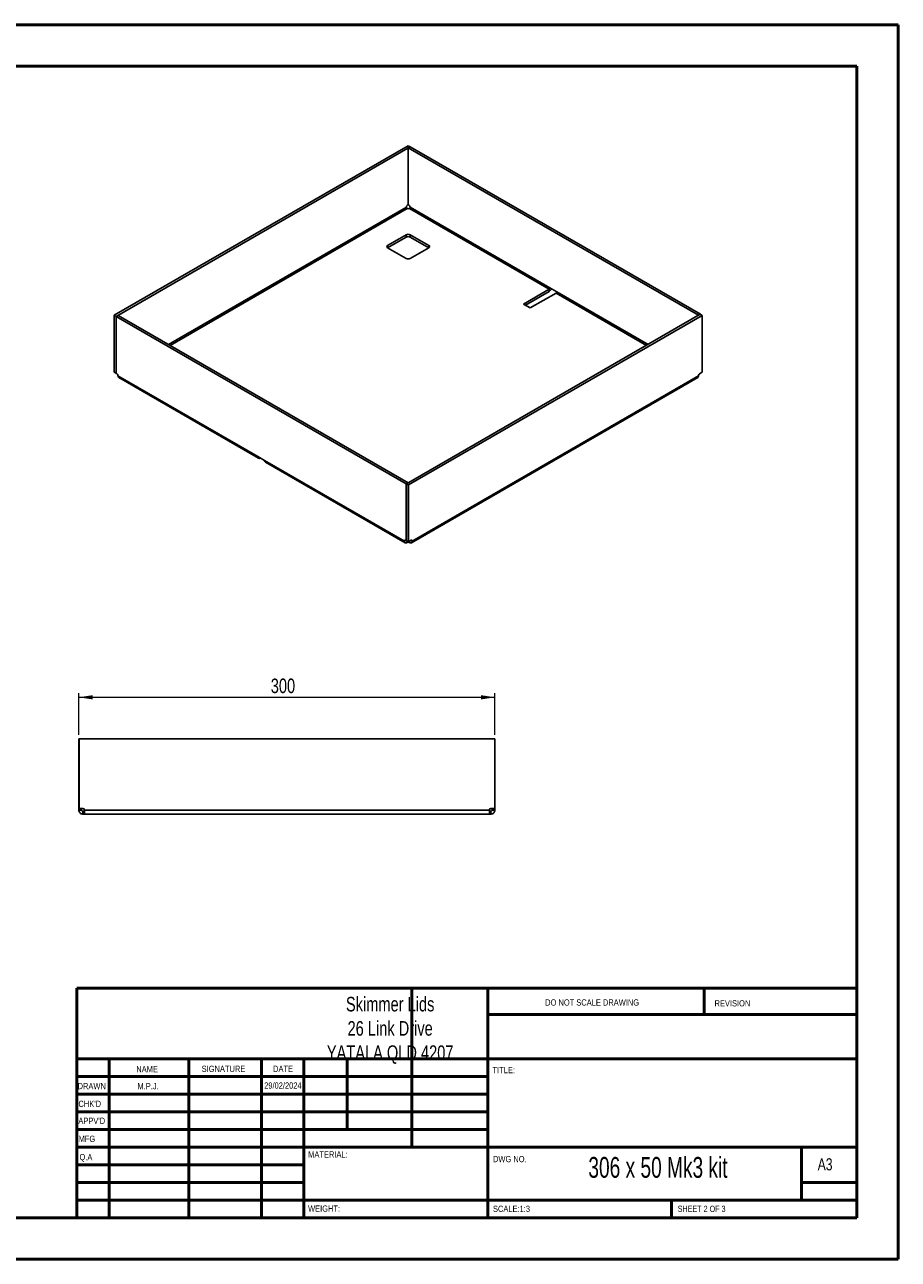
# Paper-space layout 'Sheet2' of a CAD drawing. Header units: millimetres. Extents: x 0 to 420, y 0 to 297.
# Tile 2 of 2: x 210 to 420, y 0 to 297. Entities that reach past the tile are written whole.
import ezdxf

# ---------------------------------------------------------------- set-up
doc = ezdxf.new("R2010")
doc.units = ezdxf.units.MM
doc.styles.add('SLDTEXTSTYLE0', font='TXT', dxfattribs={"width": 0.6875})
doc.styles.add('SLDTEXTSTYLE1', font='TXT', dxfattribs={"width": 0.75})
doc.dimstyles.new('SLDDIMSTYLE0', dxfattribs={"dimtxt": 3.5, "dimasz": 3.302, "dimexe": 0, "dimexo": 0.0625, "dimgap": 0.875, "dimtad": 1, "dimdec": 0, "dimlfac": 3, "dimrnd": 1e-09, "dimzin": 12, "dimdsep": 46, "dimtxsty": 'SLDTEXTSTYLE1', "dimsah": 1, "dimcen": 0.09, "dimadec": 0, "dimazin": 3, "dimtfac": 1, "dimtdec": 0, "dimtofl": 0, "dimtmove": 0, "dimatfit": 3, "dimfxl": 1, "dimfrac": 2, "dimtolj": 1, "dimtzin": 12, "dimarcsym": 0})

# ---------------------------------------------------------------- blocks, each defined once
blk = doc.blocks.new('_D_2')
at = {"color": 7, "linetype": 'Continuous', "lineweight": 0}
for p, q in [((223.4, 126.41), (223.4, 136.41)), ((223.4, 135.41), (323.4, 135.41)), ((323.4, 126.41), (323.4, 136.41))]:
    blk.add_line(p, q, dxfattribs=at)
at = {"color": 7, "linetype": 'Continuous', "lineweight": 18}
for points in [[(223.4, 135.41), (226.71, 134.9), (226.71, 135.92)], [(323.4, 135.41), (320.1, 135.92), (320.1, 134.9)]]:
    blk.add_solid(points, dxfattribs=at)
at = {"color": 7, "linetype": 'Continuous', "lineweight": 18, "insert": (269.53, 139.92), "char_height": 3.5, "attachment_point": 1, "style": 'SLDTEXTSTYLE1'}
blk.add_mtext('300', dxfattribs=at)

psp = doc.layouts.new('Sheet2')

# ---------------------------------------------------------------- linework, layer by layer
at = {"color": 7, "linetype": 'Continuous', "lineweight": 50}
for p, q in [((0.38, 297.21), (420.38, 297.21)), ((420.38, 0.21), (420.38, 297.21)), ((10.38, 287.21), (410.38, 287.21)), ((410.38, 287.21), (410.38, 10.21)), ((222.88, 65.46), (410.08, 65.46)), ((222.88, 65.46), (222.88, 10.21)), ((303.48, 65.46), (303.48, 27.21)), ((321.68, 65.46), (321.68, 10.21)), ((373.68, 59.09), (373.68, 65.46)), ((410.08, 59.09), (321.68, 59.09)), ((410.08, 48.46), (222.88, 48.46)), ((230.68, 48.46), (230.68, 10.21)), ((249.87, 48.46), (249.87, 10.21)), ((267.28, 48.46), (267.28, 10.21)), ((277.48, 10.21), (277.48, 48.46)), ((287.88, 31.46), (287.88, 48.46)), ((321.68, 44.21), (222.88, 44.21)), ((321.68, 39.96), (222.88, 39.96)), ((321.68, 35.71), (222.88, 35.71)), ((321.68, 31.46), (222.88, 31.46)), ((277.48, 27.21), (222.88, 27.21)), ((277.48, 27.21), (410.08, 27.21)), ((397.08, 14.46), (397.08, 27.21)), ((277.48, 22.96), (222.88, 22.96)), ((277.48, 18.71), (222.88, 18.71)), ((410.08, 18.71), (397.08, 18.71)), ((222.88, 14.46), (410.38, 14.46)), ((365.88, 10.21), (365.88, 14.46)), ((10.38, 10.21), (410.38, 10.21)), ((0.38, 0.21), (420.38, 0.21))]:
    psp.add_line(p, q, dxfattribs=at)
at = {"color": 7, "linetype": 'Continuous', "lineweight": 25}
for p, q in [((302.55, 268.11), (231.89, 227.31)), ((303.03, 267.83), (232.36, 227.04)), ((302.55, 268.11), (303.03, 267.83)), ((302.59, 267.57), (303.06, 267.84)), ((302.59, 253.88), (302.59, 267.57)), ((372.33, 227.31), (302.59, 267.57)), ((303.03, 267.82), (303.03, 267.83)), ((372.81, 227.58), (303.06, 267.84)), ((302.12, 253.31), (244.94, 220.3)), ((245.32, 220.08), (302.31, 252.98)), ((302.12, 253.31), (302.12, 253.35)), ((302.34, 252.96), (302.31, 252.98)), ((302.35, 253.76), (302.59, 253.89)), ((302.59, 253.88), (302.8, 253.76)), ((302.85, 252.98), (302.81, 252.96)), ((302.85, 252.98), (336.45, 233.58)), ((303.04, 253.35), (303.04, 253.31)), ((336.64, 233.91), (303.04, 253.31)), ((302.11, 246.69), (297.63, 244.1)), ((302.11, 246.69), (302.11, 246.14)), ((307.53, 244.1), (303.05, 246.69)), ((303.05, 246.69), (303.05, 246.14)), ((297.63, 243.56), (302.11, 246.14)), ((297.63, 244.1), (297.63, 243.56)), ((297.63, 243.56), (302.11, 240.97)), ((303.05, 246.14), (307.53, 243.56)), ((303.05, 240.97), (307.53, 243.56)), ((307.53, 244.1), (307.53, 243.56)), ((336.45, 233.58), (330.27, 230.02)), ((336.45, 233.04), (330.74, 229.75)), ((331.92, 229.07), (338.1, 232.63)), ((336.45, 233.58), (336.45, 233.04)), ((338.29, 232.96), (336.64, 233.91)), ((338.1, 232.63), (359.84, 220.08)), ((360.22, 220.3), (338.29, 232.96)), ((330.27, 230.02), (331.92, 229.07)), ((231.89, 227.31), (232.36, 227.04)), ((231.89, 213.62), (231.89, 227.31)), ((232.82, 227.29), (232.35, 227.02)), ((232.35, 227.02), (232.35, 213.33)), ((232.35, 227.02), (302.09, 186.76)), ((232.36, 227.03), (232.36, 227.04)), ((232.82, 227.29), (302.57, 187.03)), ((302.13, 186.77), (372.79, 227.56)), ((302.6, 186.49), (373.27, 227.29)), ((372.33, 227.31), (372.81, 227.58)), ((372.33, 227.29), (372.33, 227.31)), ((373.27, 227.29), (372.79, 227.56)), ((372.81, 227.55), (372.81, 227.58)), ((373.27, 213.6), (373.27, 227.29)), ((231.89, 213.62), (232.35, 213.36)), ((232.56, 213.21), (232.35, 213.33)), ((232.8, 212.76), (232.8, 212.8)), ((266.4, 193.36), (232.8, 212.76)), ((232.99, 212.33), (266.59, 192.94)), ((303.32, 172.59), (372.16, 212.33)), ((372.36, 212.76), (303.51, 173.01)), ((372.36, 212.76), (372.36, 212.8)), ((372.59, 213.21), (373.27, 213.6)), ((266.4, 193.36), (268.05, 192.41)), ((267.06, 192.98), (267.06, 192.98)), ((267.06, 192.98), (267.06, 192.98)), ((301.65, 173.01), (268.05, 192.41)), ((268.24, 191.98), (301.84, 172.59)), ((302.57, 187.03), (302.09, 186.76)), ((302.09, 186.76), (302.09, 173.07)), ((302.6, 186.49), (302.13, 186.77)), ((302.13, 173.07), (302.13, 186.77)), ((302.57, 187.02), (302.57, 187.03)), ((302.6, 172.8), (302.6, 186.49)), ((301.65, 173.05), (301.88, 173.19)), ((301.65, 173.01), (301.92, 173.17)), ((301.65, 173.05), (301.65, 173.01)), ((302.09, 173.07), (301.88, 173.19)), ((302.09, 173.07), (302.13, 173.09)), ((302.6, 172.8), (302.13, 173.07)), ((302.31, 172.63), (302.31, 172.97)), ((302.31, 172.63), (302.34, 172.65)), ((302.34, 172.65), (302.34, 172.95)), ((303.27, 173.19), (302.6, 172.8)), ((302.81, 172.65), (302.81, 172.92)), ((302.81, 172.65), (302.85, 172.63)), ((302.85, 172.63), (302.85, 172.95)), ((303.51, 173.01), (303.24, 173.17)), ((303.51, 173.05), (303.27, 173.19)), ((303.51, 173.01), (303.51, 173.05)), ((223.4, 125.41), (223.4, 108.64)), ((223.44, 125.41), (223.4, 125.41)), ((223.44, 125.41), (323.37, 125.41)), ((223.44, 108.64), (223.44, 125.41)), ((323.37, 108.64), (323.37, 125.41)), ((323.37, 125.41), (323.4, 125.41)), ((323.4, 108.64), (323.4, 125.41)), ((223.4, 108.64), (223.44, 108.64)), ((223.4, 108.64), (223.4, 108.31)), ((223.4, 108.31), (224.07, 108.31)), ((223.4, 108.31), (223.4, 108.26)), ((223.4, 108.26), (224.07, 108.26)), ((224.39, 108.64), (223.44, 108.64)), ((224.07, 108.64), (224.07, 108.31)), ((224.07, 108.31), (224.07, 108.26)), ((224.34, 107.33), (224.34, 107.99)), ((224.34, 107.99), (224.39, 107.99)), ((224.34, 107.33), (224.39, 107.33)), ((224.39, 107.33), (224.39, 107.99)), ((224.39, 107.99), (224.72, 107.99)), ((224.39, 107.33), (224.72, 107.33)), ((224.72, 108.26), (224.72, 108.31)), ((322.09, 108.26), (224.72, 108.26)), ((322.09, 107.33), (224.72, 107.33)), ((322.09, 108.26), (322.09, 108.31)), ((322.09, 107.99), (322.42, 107.99)), ((322.09, 107.33), (322.42, 107.33)), ((322.42, 108.64), (323.37, 108.64)), ((322.42, 107.33), (322.42, 107.99)), ((322.42, 107.99), (322.47, 107.99)), ((322.42, 107.33), (322.47, 107.33)), ((322.47, 107.33), (322.47, 107.99)), ((322.74, 108.31), (322.74, 108.64)), ((323.4, 108.31), (322.74, 108.31)), ((322.74, 108.26), (322.74, 108.31)), ((323.4, 108.26), (322.74, 108.26)), ((323.4, 108.64), (323.37, 108.64)), ((323.4, 108.31), (323.4, 108.64)), ((323.4, 108.26), (323.4, 108.31))]:
    psp.add_line(p, q, dxfattribs=at)
for centre, radius, start, end in [((302.63, 253.32), 0.512, 122.6055, 177.3945), ((302.58, 253.42), 0.512, 242.6097, 297.3903), ((302.53, 253.32), 0.512, 2.6055, 57.3945), ((302.58, 245.78), 1.02, 62.6097, 117.3903), ((297.73, 243.83), 0.291, 110.7834, 249.2166), ((302.58, 245.23), 1.02, 62.6097, 117.3903), ((307.42, 243.83), 0.291, 290.7834, 69.2166), ((302.58, 241.88), 1.02, 242.6097, 297.3903), ((336.23, 233.93), 0.41, 302.6055, 357.3945), ((335.68, 234.24), 1.43, 302.6411, 337.7401), ((337.88, 232.98), 0.41, 302.6055, 357.3945), ((232.29, 212.78), 0.512, 2.6055, 57.3945), ((372.87, 212.78), 0.512, 122.6055, 177.3945), ((266.8, 193.3), 0.408, 170.786, 309.2033), ((268.5, 192.36), 0.46, 173.7012, 234.9867), ((301.79, 173.08), 0.146, 50.7967, 189.214), ((302.58, 172.2), 0.512, 62.6097, 117.3903), ((303.37, 173.08), 0.146, 350.786, 129.2033), ((224.39, 108.31), 0.333, 0, 90), ((322.42, 108.31), 0.333, 90, 180)]:
    psp.add_arc(centre, radius, start, end, dxfattribs=at)
for points, knots in [([(302.31, 252.98), (302.26, 253.01), (302.21, 253.06), (302.14, 253.18), (302.12, 253.25), (302.12, 253.31)], [0, 0, 0, 0, 0.5, 0.5, 1, 1, 1, 1]), ([(303.04, 253.31), (303.04, 253.25), (303.02, 253.18), (302.95, 253.06), (302.9, 253.01), (302.85, 252.98)], [0, 0, 0, 0, 0.5, 0.5, 1, 1, 1, 1]), ([(232.99, 212.33), (232.99, 212.33), (232.92, 212.35), (232.83, 212.49), (232.81, 212.67), (232.8, 212.76)], [0, 0, 0, 0, 0.000102, 0.500051, 1, 1, 1, 1]), ([(372.36, 212.76), (372.35, 212.67), (372.32, 212.49), (372.24, 212.35), (372.16, 212.33), (372.16, 212.33)], [0, 0, 0, 0, 0.499949, 0.999898, 1, 1, 1, 1]), ([(301.65, 173.01), (301.65, 172.91), (301.66, 172.82), (301.73, 172.68), (301.78, 172.62), (301.9, 172.55), (301.97, 172.54), (302.13, 172.55), (302.22, 172.58), (302.31, 172.63)], [0, 0, 0, 0, 0.25, 0.25, 0.5, 0.5, 0.75, 0.75, 1, 1, 1, 1]), ([(302.85, 172.63), (302.94, 172.58), (303.02, 172.55), (303.18, 172.54), (303.25, 172.55), (303.38, 172.62), (303.43, 172.68), (303.49, 172.82), (303.51, 172.91), (303.51, 173.01)], [0, 0, 0, 0, 0.25, 0.25, 0.5, 0.5, 0.75, 0.75, 1, 1, 1, 1]), ([(223.4, 108.26), (223.4, 108.14), (223.43, 108.02), (223.52, 107.79), (223.59, 107.69), (223.76, 107.52), (223.87, 107.45), (224.09, 107.35), (224.22, 107.33), (224.34, 107.33)], [0, 0, 0, 0, 0.25, 0.25, 0.5, 0.5, 0.75, 0.75, 1, 1, 1, 1]), ([(224.07, 108.26), (224.07, 108.19), (224.1, 108.12), (224.2, 108.02), (224.27, 107.99), (224.34, 107.99)], [0, 0, 0, 0, 0.5, 0.5, 1, 1, 1, 1]), ([(224.72, 107.33), (224.72, 107.33), (224.72, 107.35), (224.72, 107.45), (224.72, 107.52), (224.72, 107.69), (224.72, 107.79), (224.72, 108.02), (224.72, 108.14), (224.72, 108.26)], [0, 0, 0, 0, 0.25, 0.25, 0.5, 0.5, 0.75, 0.75, 1, 1, 1, 1]), ([(322.09, 108.26), (322.09, 108.14), (322.09, 108.02), (322.09, 107.79), (322.09, 107.69), (322.09, 107.52), (322.09, 107.45), (322.09, 107.35), (322.09, 107.33), (322.09, 107.33)], [0, 0, 0, 0, 0.25, 0.25, 0.5, 0.5, 0.75, 0.75, 1, 1, 1, 1]), ([(322.47, 107.99), (322.54, 107.99), (322.61, 108.02), (322.71, 108.12), (322.74, 108.19), (322.74, 108.26)], [0, 0, 0, 0, 0.5, 0.5, 1, 1, 1, 1]), ([(322.47, 107.33), (322.59, 107.33), (322.72, 107.35), (322.94, 107.45), (323.04, 107.52), (323.22, 107.69), (323.29, 107.79), (323.38, 108.02), (323.4, 108.14), (323.4, 108.26)], [0, 0, 0, 0, 0.25, 0.25, 0.5, 0.5, 0.75, 0.75, 1, 1, 1, 1])]:
    psp.add_open_spline(points, degree=3, knots=knots, dxfattribs=at)

# ---------------------------------------------------------------- texts
at = {"color": 7, "linetype": 'Continuous', "lineweight": 0}
for s, insert, char_height, attachment_point, style in [('Skimmer Lids^J26 Link Drive^JYATALA QLD 4207', (298.23, 63.35), 3.5, 2, 'SLDTEXTSTYLE1'), ('DO NOT SCALE DRAWING', (335.49, 62.75), 1.5, 1, 'SLDTEXTSTYLE1'), ('REVISION', (376.21, 62.55), 1.5, 1, 'SLDTEXTSTYLE1'), ('NAME', (237.2, 46.72), 1.5, 1, 'SLDTEXTSTYLE1'), ('SIGNATURE', (252.91, 46.78), 1.5, 1, 'SLDTEXTSTYLE1'), ('DATE', (270.09, 46.79), 1.5, 1, 'SLDTEXTSTYLE1'), ('TITLE:', (322.84, 46.49), 1.5, 1, 'SLDTEXTSTYLE1'), ('DRAWN', (223.09, 42.64), 1.5, 1, 'SLDTEXTSTYLE1'), ('M.P.J.', (240.04, 42.6), 1.499, 2, 'SLDTEXTSTYLE1'), ('29/02/2024', (272.45, 42.77), 1.499, 2, 'SLDTEXTSTYLE1'), ("CHK'D", (223.29, 38.37), 1.5, 1, 'SLDTEXTSTYLE1'), ("APPV'D", (223.28, 34.28), 1.5, 1, 'SLDTEXTSTYLE1'), ('MFG', (223.33, 29.95), 1.5, 1, 'SLDTEXTSTYLE1'), ('Q.A', (223.55, 25.56), 1.5, 1, 'SLDTEXTSTYLE1'), ('MATERIAL:', (278.52, 26.2), 1.5, 1, 'SLDTEXTSTYLE1'), ('DWG NO.', (322.95, 25.08), 1.5, 1, 'SLDTEXTSTYLE1'), ('306 x 50 Mk3 kit', (362.61, 24.83), 5, 2, 'SLDTEXTSTYLE0'), ('A3', (401, 24.52), 2.91, 1, 'SLDTEXTSTYLE1'), ('WEIGHT:', (278.5, 13.16), 1.499, 1, 'SLDTEXTSTYLE1'), ('SCALE:1:3', (322.95, 13.11), 1.5, 1, 'SLDTEXTSTYLE1'), ('SHEET 2 OF 3', (367.36, 13.11), 1.5, 1, 'SLDTEXTSTYLE0')]:
    psp.add_mtext(s, dxfattribs=dict(at, insert=insert, char_height=char_height, attachment_point=attachment_point, style=style))

# ---------------------------------------------------------------- dimensions: what is measured, and where the dimension line sits
at = {"color": 7, "linetype": 'Continuous', "lineweight": 18}
dim = psp.add_linear_dim(base=(323.4, 135.41), p1=(223.4, 125.41), p2=(323.4, 125.41), dimstyle='SLDDIMSTYLE0', dxfattribs=at)
dim.commit()
dim.dimension.update_dxf_attribs({"geometry": '_D_2', "text_midpoint": (273.4, 135.41), "dimtype": 160})

doc.saveas('drawing.dxf')
